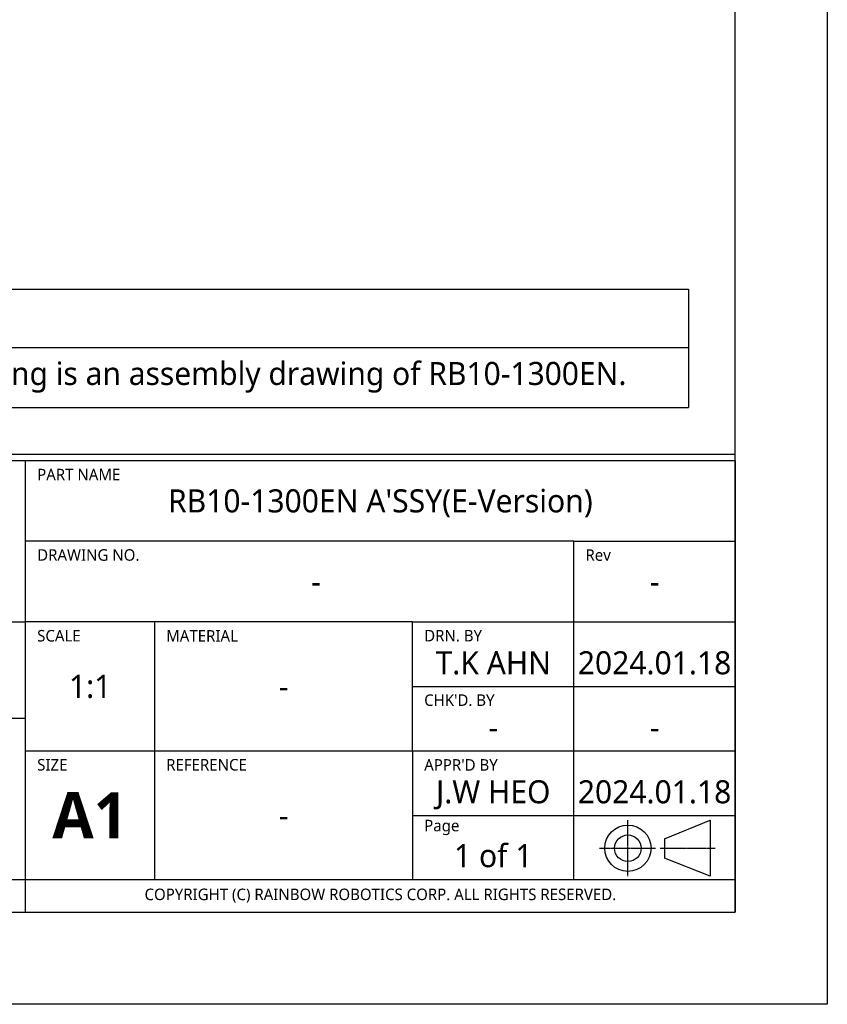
# Model space of a CAD drawing. Header units: millimetres. Extents: x 0 to 5219, y 0 to 2970.
# Tile 164 of 229: x 3328 to 4205, y 0 to 1070. Entities that reach past the tile are written whole.
import ezdxf
from ezdxf.enums import TextEntityAlignment as Align

# ---------------------------------------------------------------- set-up
doc = ezdxf.new("R2010")
doc.units = ezdxf.units.MM
doc.header["$LTSCALE"] = 0.2
doc.linetypes.add('CENTER2', pattern=[1.125, 0.75, -0.125, 0.125, -0.125])
for name, color, linetype in [('02_Center Line', 1, 'CENTER2'), ('05_Section Line', 3, 'Continuous'), ('09_Table Line', 2, 'Continuous'), ('10_Drawing Template', 2, 'Continuous')]:
    doc.layers.add(name, color=color, linetype=linetype)
doc.styles.add('Rainbow-2.5 Style', font='malgunsl.ttf')
doc.styles.add('Rainbow-5.0 Style', font='malgunsl.ttf')

# ---------------------------------------------------------------- blocks, each defined once
blk = doc.blocks.new('A$C869fea471123')
at = {"linetype": 'Continuous'}
for p, q in [((805.64, 35.92), (815.53, 40.02)), ((815.53, 40.02), (815.53, 27.85)), ((805.64, 35.92), (805.64, 31.73)), ((815.53, 27.85), (805.64, 31.73))]:
    blk.add_line(p, q, dxfattribs=at)
blk.add_lwpolyline([(0, 594), (841, 594), (841, 0), (0, 0)], close=True)
for radius in [5.03, 2.89]:
    blk.add_circle((797.66, 33.9), radius, dxfattribs=at)
at = {"layer": '02_Center Line'}
for p, q in [((797.66, 27.87), (797.66, 40.04)), ((791.52, 33.9), (803.69, 33.9)), ((804.66, 33.9), (816.62, 33.9))]:
    blk.add_line(p, q, dxfattribs=at)
at = {"layer": '05_Section Line', "linetype": 'Continuous'}
blk.add_line((609.32, 119.54), (820.98, 119.54), dxfattribs=at)
blk.add_lwpolyline([(820.98, 20.02), (820.98, 574.68), (20.02, 574.68), (20.02, 20.02)], close=True, dxfattribs=at)
at = {"layer": '09_Table Line'}
for p, q in [((610.73, 118.14), (666.79, 118.14)), ((666.79, 20.02), (666.79, 118.14)), ((666.79, 118.14), (820.98, 118.14)), ((820.98, 118.14), (820.98, 20.02)), ((785.93, 100.62), (666.79, 100.62)), ((785.93, 100.62), (820.98, 100.62)), ((785.93, 83.1), (785.93, 100.62)), ((610.73, 83.1), (666.79, 83.1)), ((750.89, 83.1), (666.79, 83.1)), ((694.83, 83.1), (694.83, 27.03)), ((750.89, 83.1), (785.93, 83.1)), ((750.89, 69.08), (750.89, 83.1)), ((785.93, 69.08), (785.93, 83.1)), ((785.93, 83.1), (820.98, 83.1)), ((750.89, 69.08), (785.93, 69.08)), ((750.89, 55.07), (750.89, 69.08)), ((785.93, 55.07), (785.93, 69.08)), ((785.93, 69.08), (820.98, 69.08)), ((666.79, 62.07), (610.73, 62.07)), ((666.79, 55.07), (820.98, 55.07)), ((750.89, 55.07), (750.89, 41.05)), ((785.93, 41.05), (785.93, 55.07)), ((750.89, 41.05), (750.89, 27.03)), ((750.89, 41.05), (785.93, 41.05)), ((785.93, 27.03), (785.93, 41.05)), ((785.93, 41.05), (820.98, 41.05)), ((666.79, 27.03), (610.73, 27.03)), ((820.98, 27.03), (666.79, 27.03)), ((610.73, 20.02), (666.79, 20.02)), ((666.79, 20.02), (820.98, 20.02))]:
    blk.add_line(p, q, dxfattribs=at)
at = {"insert": (680.81, 41.05), "char_height": 10.0119, "width": 28.0333, "attachment_point": 5, "style": 'Rainbow-5.0 Style'}
blk.add_mtext('{\\fMalgun Gothic|b1|i0|c129|p50;A1}', dxfattribs=at)
at = {"linetype": 'Continuous', "insert": (743.88, 23.61), "char_height": 2.503, "width": 154.1833, "attachment_point": 5, "style": 'Rainbow-5.0 Style'}
blk.add_mtext('COPYRIGHT (C) RAINBOW ROBOTICS CORP. ALL RIGHTS RESERVED.', dxfattribs=at)
at = {"linetype": 'Continuous', "style": 'Rainbow-5.0 Style'}
for tag, p in [('PART_NAME', (743.88, 109.38)), ('DRAWING_NO', (729.87, 91.86)), ('REV', (803.46, 91.86)), ('제도', (768.41, 74.2)), ('DATE_1', (803.46, 74.2)), ('SCALE', (680.81, 69.08)), ('MATERIAL', (722.86, 69.08)), ('검도', (768.41, 60.18)), ('DATE_2', (803.46, 60.18)), ('승인', (768.41, 46.17)), ('DATE_3', (803.46, 46.17)), ('REFERENCE', (722.86, 41.05)), ('PAGE', (768.41, 32.29))]:
    blk.add_attdef(tag, text='', height=5.01, dxfattribs=at).set_placement(p, align=Align.MIDDLE_CENTER)
at = {"layer": '10_Drawing Template', "linetype": 'Continuous', "char_height": 2.503, "attachment_point": 7, "style": 'Rainbow-5.0 Style'}
for s, insert in [('PART NAME', (669.3, 113.84)), ('DRAWING NO.', (669.3, 96.32)), ('Rev', (788.44, 96.32)), ('SCALE', (669.3, 78.79)), ('MATERIAL', (697.33, 78.79)), ('DRN. BY', (753.4, 78.79)), ("CHK'D. BY", (753.4, 64.78)), ('SIZE', (669.3, 50.76)), ('REFERENCE', (697.33, 50.76)), ("APPR'D BY", (753.4, 50.76)), ('Page', (753.4, 36.74))]:
    blk.add_mtext(s, dxfattribs=dict(at, insert=insert))
blk = doc.blocks.new('*T136')
at = {"color": 251, "transparency": 16777216}
for p, q in [((0, 0), (1007.7, 0)), ((0, 0), (0, -128.5)), ((1007.7, 0), (1007.7, -128.5)), ((0, -63.3), (1007.7, -63.3)), ((0, -63.4), (1007.7, -63.4)), ((100, -63.4), (100, -128.5)), ((0, -128.5), (1007.7, -128.5))]:
    blk.add_line(p, q, dxfattribs=at)
at = {"transparency": 16777216, "char_height": 25, "style": 'Rainbow-2.5 Style'}
for s, insert, width, attachment_point in [('{\\fMalgun Gothic|b1|i0|c129|p50;NOTE}', (15, -31.7), 977.702, 4), ('1)', (85, -78.3), 70, 3), ('This drawing is an assembly drawing of RB10-1300EN.', (115, -95.9), 877.702, 4)]:
    blk.add_mtext(s, dxfattribs=dict(at, insert=insert, width=width, attachment_point=attachment_point))

msp = doc.modelspace()

# ---------------------------------------------------------------- block references
at = {"xscale": 5, "yscale": 5, "zscale": 5}
msp.add_blockref('A$C869fea471123', (0, 0), dxfattribs=at).add_auto_attribs({'승인': 'J.W HEO', '검도': '-', '제도': 'T.K AHN', 'REV': '-', 'PART_NAME': "RB10-1300EN A'SSY(E-Version)", 'DRAWING_NO': '-', 'SCALE': '1:1', 'MATERIAL': '-', 'REFERENCE': '-', 'PAGE': '1 of 1', 'DATE_1': '2024.01.18', 'DATE_2': '-', 'DATE_3': '2024.01.18'})
msp.add_blockref('*T136', (3046.623, 776.974))

doc.saveas('drawing.dxf')
